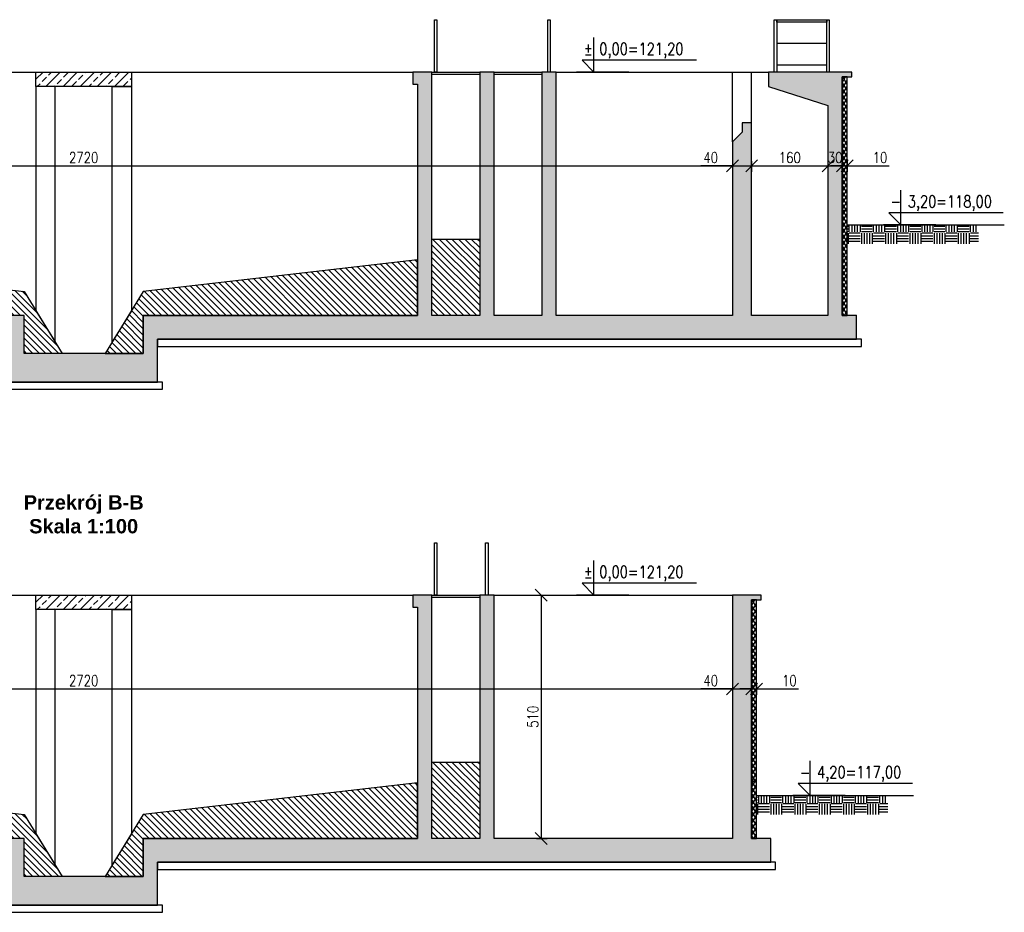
# Model space of a CAD drawing. Header units: millimetres. Extents: x -62780 to 1772512, y -757464 to -52755.
# Tile 58 of 65: x 1718384 to 1720448, y -515161 to -513289. Entities that reach past the tile are written whole.
import ezdxf

# ---------------------------------------------------------------- set-up
doc = ezdxf.new("R2010")
doc.units = ezdxf.units.MM
doc.linetypes.add('DASHED', pattern=[19.05, 12.7, -6.35])
for name, color, linetype in [('AAA Cienka linia', 11, 'Continuous'), ('AAA Folia', 4, 'DASHED'), ('AAA Izolacje', 107, 'Continuous'), ('AAA Kreskowanie', 30, 'Continuous'), ('AAA L-Opis', 3, 'Continuous'), ('AAA Opis', 2, 'Continuous'), ('AAA Wymiar', 1, 'Continuous'), ('AAA Ściana', 7, 'Continuous')]:
    doc.layers.add(name, color=color, linetype=linetype)
doc.styles.add('Arial B', font='arialbd.ttf')
doc.styles.get("Standard").update_dxf_attribs({"font": 'simplex.shx', "width": 0.8})
doc.dimstyles.new('1 do 100', dxfattribs={"dimscale": 10, "dimtxt": 2.25, "dimasz": 2.5, "dimexe": 1.25, "dimexo": 0.625, "dimtad": 1, "dimdec": 1, "dimrnd": 0.5, "dimtxsty": 'Standard', "dimblk": 'OBLIQUE', "dimcen": 2.5, "dimclrd": 256, "dimclre": 256, "dimclrt": 2, "dimadec": 0, "dimazin": 0, "dimtfac": 1, "dimtdec": 0, "dimtmove": 0, "dimatfit": 3, "dimldrblk": 'OBLIQUE', "dimfxl": 1, "dimfxlon": 1, "dimlwd": -1, "dimlwe": -1, "dimarcsym": 0})
pattern_1 = [(135, (0, -1869.673), (-6.73519209, -6.73519209), [])]
pattern_2 = [(45, (1094536.92, -281280.9), (-17.9605122, 17.9605122), []), (45, (1094554.88, -281280.9), (-17.9605122, 17.9605122), [12.7, -6.35])]
pattern_3 = [(60, (675546.541, -249703.703), (-5.499261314, 3.175), []), (120, (675546.541, -249703.703), (-5.499261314, -3.175), [])]
pattern_4 = [(60, (675736.541, -248606.822), (-5.499261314, 3.175), []), (120, (675736.541, -248606.822), (-5.499261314, -3.175), [])]
pattern_5 = [(135, (0, -772.792), (-6.73519209, -6.73519209), [])]
pattern_6 = [(45, (1094536.92, -280184.02), (-17.9605122, 17.9605122), []), (45, (1094554.88, -280184.02), (-17.9605122, 17.9605122), [12.7, -6.35])]

# ---------------------------------------------------------------- blocks, each defined once
blk = doc.blocks.new('_OBLIQUE')
at = {"color": 0, "linetype": 'ByBlock', "lineweight": -2}
blk.add_line((-0.5, -0.5), (0.5, 0.5), dxfattribs=at)
blk = doc.blocks.new('*D217')
at = {"layer": 'AAA Wymiar'}
for p, q in [((1717158.2, -514683), (1717158.2, -514705.5)), ((1719878.2, -514683), (1719878.2, -514705.5)), ((1717158.2, -514693), (1719878.2, -514693))]:
    blk.add_line(p, q, dxfattribs=at)
at = {"layer": 'Defpoints', "color": 0}
for p in [(1719878.2, -514496.3), (1717158.2, -514516.3), (1719878.2, -514693)]:
    blk.add_point(p, dxfattribs=at)
at = {"layer": 'AAA Wymiar', "xscale": 25, "yscale": 25, "zscale": 25, "rotation": 180}
blk.add_blockref('_OBLIQUE', (1717158.2, -514693), dxfattribs=at)
at = {"layer": 'AAA Wymiar', "xscale": 25, "yscale": 25, "zscale": 25}
blk.add_blockref('_OBLIQUE', (1719878.2, -514693), dxfattribs=at)
at = {"layer": 'AAA Wymiar', "color": 2, "insert": (1718518.2, -514675.5), "char_height": 22.5, "attachment_point": 5}
blk.add_mtext('2720', dxfattribs=at)
blk = doc.blocks.new('*D218')
at = {"layer": 'AAA Wymiar'}
for p, q in [((1719878.2, -514683), (1719878.2, -514705.5)), ((1719918.2, -514683), (1719918.2, -514705.5)), ((1719878.2, -514693), (1719811.5, -514693)), ((1719878.2, -514693), (1719918.2, -514693))]:
    blk.add_line(p, q, dxfattribs=at)
at = {"layer": 'Defpoints', "color": 0}
for p in [(1719878.2, -514496.3), (1719918.2, -514506.3), (1719918.2, -514693)]:
    blk.add_point(p, dxfattribs=at)
at = {"layer": 'AAA Wymiar', "xscale": 25, "yscale": 25, "zscale": 25, "rotation": 180}
blk.add_blockref('_OBLIQUE', (1719878.2, -514693), dxfattribs=at)
at = {"layer": 'AAA Wymiar', "xscale": 25, "yscale": 25, "zscale": 25}
blk.add_blockref('_OBLIQUE', (1719918.2, -514693), dxfattribs=at)
at = {"layer": 'AAA Wymiar', "color": 2, "insert": (1719832.4, -514675.5), "char_height": 22.5, "attachment_point": 5}
blk.add_mtext('40', dxfattribs=at)
blk = doc.blocks.new('*D219')
at = {"layer": 'AAA Wymiar'}
for p, q in [((1719918.2, -514683), (1719918.2, -514705.5)), ((1719928.2, -514683), (1719928.2, -514705.5)), ((1719918.2, -514693), (1719893.2, -514693)), ((1719918.2, -514693), (1719928.2, -514693)), ((1719928.2, -514693), (1720016.4, -514693))]:
    blk.add_line(p, q, dxfattribs=at)
at = {"layer": 'Defpoints', "color": 0}
for p in [(1719918.2, -514506.3), (1719928.2, -514506.3), (1719928.2, -514693)]:
    blk.add_point(p, dxfattribs=at)
at = {"layer": 'AAA Wymiar', "xscale": 25, "yscale": 25, "zscale": 25}
blk.add_blockref('_OBLIQUE', (1719918.2, -514693), dxfattribs=at)
at = {"layer": 'AAA Wymiar', "xscale": 25, "yscale": 25, "zscale": 25, "rotation": 180}
blk.add_blockref('_OBLIQUE', (1719928.2, -514693), dxfattribs=at)
at = {"layer": 'AAA Wymiar', "color": 2, "insert": (1719997.3, -514675.5), "char_height": 22.5, "attachment_point": 5}
blk.add_mtext('10', dxfattribs=at)
blk = doc.blocks.new('*D222')
at = {"layer": 'AAA Wymiar'}
for p, q in [((1717158.2, -513586.2), (1717158.2, -513608.7)), ((1719878.2, -513586.2), (1719878.2, -513608.7)), ((1717158.2, -513596.2), (1719878.2, -513596.2))]:
    blk.add_line(p, q, dxfattribs=at)
at = {"layer": 'Defpoints', "color": 0}
for p in [(1719878.2, -513399.5), (1717158.2, -513419.5), (1719878.2, -513596.2)]:
    blk.add_point(p, dxfattribs=at)
at = {"layer": 'AAA Wymiar', "xscale": 25, "yscale": 25, "zscale": 25, "rotation": 180}
blk.add_blockref('_OBLIQUE', (1717158.2, -513596.2), dxfattribs=at)
at = {"layer": 'AAA Wymiar', "xscale": 25, "yscale": 25, "zscale": 25}
blk.add_blockref('_OBLIQUE', (1719878.2, -513596.2), dxfattribs=at)
at = {"layer": 'AAA Wymiar', "color": 2, "insert": (1718518.2, -513578.7), "char_height": 22.5, "attachment_point": 5}
blk.add_mtext('2720', dxfattribs=at)
blk = doc.blocks.new('*D223')
at = {"layer": 'AAA Wymiar'}
for p, q in [((1719878.2, -513586.2), (1719878.2, -513608.7)), ((1719918.2, -513586.2), (1719918.2, -513608.7)), ((1719878.2, -513596.2), (1719811.5, -513596.2)), ((1719878.2, -513596.2), (1719918.2, -513596.2))]:
    blk.add_line(p, q, dxfattribs=at)
at = {"layer": 'Defpoints', "color": 0}
for p in [(1719878.2, -513399.5), (1719918.2, -513399.5), (1719918.2, -513596.2)]:
    blk.add_point(p, dxfattribs=at)
at = {"layer": 'AAA Wymiar', "xscale": 25, "yscale": 25, "zscale": 25, "rotation": 180}
blk.add_blockref('_OBLIQUE', (1719878.2, -513596.2), dxfattribs=at)
at = {"layer": 'AAA Wymiar', "xscale": 25, "yscale": 25, "zscale": 25}
blk.add_blockref('_OBLIQUE', (1719918.2, -513596.2), dxfattribs=at)
at = {"layer": 'AAA Wymiar', "color": 2, "insert": (1719832.4, -513578.7), "char_height": 22.5, "attachment_point": 5}
blk.add_mtext('40', dxfattribs=at)
blk = doc.blocks.new('*D224')
at = {"layer": 'AAA Wymiar'}
for p, q in [((1719918.2, -513586.2), (1719918.2, -513608.7)), ((1720078.2, -513586.2), (1720078.2, -513608.7)), ((1719918.2, -513596.2), (1720078.2, -513596.2))]:
    blk.add_line(p, q, dxfattribs=at)
at = {"layer": 'Defpoints', "color": 0}
for p in [(1719918.2, -513399.5), (1720078.2, -513399.5), (1720078.2, -513596.2)]:
    blk.add_point(p, dxfattribs=at)
at = {"layer": 'AAA Wymiar', "xscale": 25, "yscale": 25, "zscale": 25, "rotation": 180}
blk.add_blockref('_OBLIQUE', (1719918.2, -513596.2), dxfattribs=at)
at = {"layer": 'AAA Wymiar', "xscale": 25, "yscale": 25, "zscale": 25}
blk.add_blockref('_OBLIQUE', (1720078.2, -513596.2), dxfattribs=at)
at = {"layer": 'AAA Wymiar', "color": 2, "insert": (1719998.2, -513578.7), "char_height": 22.5, "attachment_point": 5}
blk.add_mtext('160', dxfattribs=at)
blk = doc.blocks.new('*D225')
at = {"layer": 'AAA Wymiar'}
for p, q in [((1720078.2, -513586.2), (1720078.2, -513608.7)), ((1720108.2, -513586.2), (1720108.2, -513608.7)), ((1720078.2, -513596.2), (1720108.2, -513596.2))]:
    blk.add_line(p, q, dxfattribs=at)
at = {"layer": 'Defpoints', "color": 0}
for p in [(1720078.2, -513399.5), (1720108.2, -513409.5), (1720108.2, -513596.2)]:
    blk.add_point(p, dxfattribs=at)
at = {"layer": 'AAA Wymiar', "xscale": 25, "yscale": 25, "zscale": 25, "rotation": 180}
blk.add_blockref('_OBLIQUE', (1720078.2, -513596.2), dxfattribs=at)
at = {"layer": 'AAA Wymiar', "xscale": 25, "yscale": 25, "zscale": 25}
blk.add_blockref('_OBLIQUE', (1720108.2, -513596.2), dxfattribs=at)
at = {"layer": 'AAA Wymiar', "color": 2, "insert": (1720093.2, -513578.7), "char_height": 22.5, "attachment_point": 5}
blk.add_mtext('30', dxfattribs=at)
blk = doc.blocks.new('*D234')
at = {"layer": 'AAA Wymiar'}
for p, q in [((1720108.2, -513586.2), (1720108.2, -513608.7)), ((1720118.2, -513586.2), (1720118.2, -513608.7)), ((1720108.2, -513596.2), (1720083.2, -513596.2)), ((1720108.2, -513596.2), (1720118.2, -513596.2)), ((1720118.2, -513596.2), (1720206.4, -513596.2))]:
    blk.add_line(p, q, dxfattribs=at)
at = {"layer": 'Defpoints', "color": 0}
for p in [(1720108.2, -513409.5), (1720118.2, -513409.5), (1720118.2, -513596.2)]:
    blk.add_point(p, dxfattribs=at)
at = {"layer": 'AAA Wymiar', "xscale": 25, "yscale": 25, "zscale": 25}
blk.add_blockref('_OBLIQUE', (1720108.2, -513596.2), dxfattribs=at)
at = {"layer": 'AAA Wymiar', "xscale": 25, "yscale": 25, "zscale": 25, "rotation": 180}
blk.add_blockref('_OBLIQUE', (1720118.2, -513596.2), dxfattribs=at)
at = {"layer": 'AAA Wymiar', "color": 2, "insert": (1720187.3, -513578.7), "char_height": 22.5, "attachment_point": 5}
blk.add_mtext('10', dxfattribs=at)
blk = doc.blocks.new('*D236')
at = {"layer": 'AAA Wymiar'}
for p, q in [((1719467.3, -514496.3), (1719489.8, -514496.3)), ((1719477.3, -514496.3), (1719477.3, -515006.3)), ((1719467.3, -515006.3), (1719489.8, -515006.3))]:
    blk.add_line(p, q, dxfattribs=at)
at = {"layer": 'Defpoints', "color": 0}
for p in [(1719378.2, -514496.3), (1719378.2, -515006.3), (1719477.3, -515006.3)]:
    blk.add_point(p, dxfattribs=at)
at = {"layer": 'AAA Wymiar', "xscale": 25, "yscale": 25, "zscale": 25}
for p, rotation in [((1719477.3, -514496.3), 90), ((1719477.3, -515006.3), 270)]:
    blk.add_blockref('_OBLIQUE', p, dxfattribs=dict(at, rotation=rotation))
at = {"layer": 'AAA Wymiar', "color": 2, "insert": (1719459.8, -514751.3), "char_height": 22.5, "attachment_point": 5, "rotation": 90}
blk.add_mtext('510', dxfattribs=at)

msp = doc.modelspace()

# ---------------------------------------------------------------- hatches: boundary and pattern name
at = {"layer": 'AAA Kreskowanie', "lineweight": -2}
h = msp.add_hatch(dxfattribs=at)
h.set_pattern_fill('ANSI33', color=256, scale=4, style=0)
h.set_pattern_definition(pattern_6)
h.paths.add_polyline_path([(1717083.1785, -513399.4554), (1717083.1785, -513419.4554), (1717118.1785, -513419.4554), (1717118.1785, -513909.4554), (1717078.1785, -513909.4554), (1717078.1785, -513959.4554), (1718363.1785, -513959.4554), (1718363.1785, -514049.4554), (1718673.1785, -514049.4554), (1718673.1785, -513959.4554), (1720138.1785, -513959.4554), (1720138.1785, -513909.4554), (1720108.1785, -513909.4554), (1720108.1785, -513409.4554), (1720128.1785, -513409.4554), (1720128.1785, -513399.4554), (1719953.1858, -513399.4554), (1719953.1858, -513429.4554), (1720078.1785, -513469.4554), (1720078.1785, -513909.4554), (1719918.1785, -513909.4554), (1719918.1785, -513505.4554), (1719898.1785, -513505.4554), (1719898.1785, -513525.4554), (1719878.1785, -513545.4554), (1719878.1785, -513909.4554), (1719508.2221, -513909.4554), (1719508.2221, -513399.4554), (1719478.2221, -513399.4554), (1719478.2221, -513909.4554), (1719378.2221, -513909.4554), (1719378.2221, -513399.4554), (1719348.1785, -513399.4554), (1719348.1785, -513909.4554), (1719248.1785, -513909.4554), (1719248.1785, -513399.4554), (1719208.1785, -513399.4554), (1719208.1785, -513424.4554), (1719218.1785, -513424.4554), (1719218.1785, -513909.4554), (1718643.1785, -513909.4554), (1718643.1785, -513989.4554), (1718393.1785, -513989.4554), (1718393.1785, -513909.4554), (1717818.1785, -513909.4554), (1717818.1785, -513424.4554), (1717828.1785, -513424.4554), (1717828.1785, -513399.4554), (1717788.1785, -513399.4554), (1717788.1785, -513909.4554), (1717688.1785, -513909.4554), (1717688.1785, -513399.4554), (1717658.1785, -513399.4554), (1717658.1785, -513909.4554), (1717158.1785, -513909.4554), (1717158.1785, -513399.4554)])
h = msp.add_hatch(dxfattribs=at)
h.set_pattern_fill('ANSI33', color=256, scale=4, style=0)
h.set_pattern_definition(pattern_6)
h.paths.add_polyline_path([(1718418.1785, -513399.4554), (1718618.1785, -513399.4554), (1718618.1785, -513429.4554), (1718418.1785, -513429.4554)])
at = {"layer": 'AAA Kreskowanie'}
h = msp.add_hatch(dxfattribs=at)
h.set_pattern_fill('DIAMONDS', color=256, scale=2, style=0)
h.set_pattern_definition(pattern_4)
h.paths.add_polyline_path([(1720108.1785, -513789.4554), (1720118.1785, -513789.4554), (1720118.1785, -513409.4554), (1720108.1785, -513409.4554)])
h = msp.add_hatch(dxfattribs=at)
h.set_pattern_fill('EARTH2', color=256, scale=2, style=0)
h.set_pattern_definition([(180, (1376127.933, -506523.506), (-50.8, -50.8), [22.86, -27.94]), (180, (1376127.933, -506546.366), (-50.8, -50.8), [22.86, -27.94]), (180, (1376127.933, -506540.78), (-50.8, -50.8), [23.368, -27.432]), (180, (1376127.933, -506535.19), (-50.8, -50.8), [23.368, -27.432]), (180, (1376127.933, -506529.6), (-50.8, -50.8), [23.368, -27.432]), (180, (1376153.333, -506504.2), (-50.8, -50.8), [22.86, -27.94]), (180, (1376153.333, -506509.79), (-50.8, -50.8), [22.86, -27.94]), (180, (1376153.333, -506515.38), (-50.8, -50.8), [22.86, -27.94]), (180, (1376153.333, -506520.966), (-50.8, -50.8), [22.86, -27.94]), (180, (1376153.333, -506498.106), (-50.8, -50.8), [22.86, -27.94]), (270, (1376104.565, -506498.106), (50.8, -50.8), [22.86, -27.94]), (270, (1376127.933, -506498.106), (50.8, -50.8), [22.86, -27.94]), (270, (1376121.837, -506498.106), (50.8, -50.8), [22.86, -27.94]), (270, (1376116.25, -506498.106), (50.8, -50.8), [22.86, -27.94]), (270, (1376110.66, -506498.106), (50.8, -50.8), [22.86, -27.94]), (270, (1376136.06, -506523.506), (50.8, -50.8), [23.368, -27.432]), (270, (1376141.65, -506523.506), (50.8, -50.8), [23.368, -27.432]), (270, (1376147.237, -506523.506), (50.8, -50.8), [23.368, -27.432]), (270, (1376153.333, -506523.506), (50.8, -50.8), [22.86, -27.94]), (270, (1376130.473, -506523.506), (50.8, -50.8), [22.86, -27.94])])
h.paths.add_polyline_path([(1720393.3236, -513759.4554), (1720393.3236, -513719.4554), (1720118.1785, -513719.4554), (1720118.1785, -513759.4554)])
at = {"layer": 'AAA Kreskowanie', "lineweight": -3}
h = msp.add_hatch(dxfattribs=at)
h.set_pattern_fill('ANSI31', color=256, scale=3, angle=90, style=0)
h.set_pattern_definition(pattern_5)
h.paths.add_polyline_path([(1719248.1785, -513909.4554), (1719348.1785, -513909.4554), (1719348.1785, -513749.4554), (1719248.1785, -513749.4554)])
h = msp.add_hatch(dxfattribs=at)
h.set_pattern_fill('ANSI31', color=256, scale=3, angle=90, style=0)
h.set_pattern_definition(pattern_5)
h.paths.add_polyline_path([(1717818.1785, -513792.9554), (1718393.1785, -513859.4554), (1718473.1785, -513989.4554), (1718393.1785, -513989.4554), (1718393.1785, -513909.4554), (1717818.1785, -513909.4554)])
h = msp.add_hatch(dxfattribs=at)
h.set_pattern_fill('ANSI31', color=256, scale=3, angle=90, style=0)
h.set_pattern_definition(pattern_5)
h.paths.add_polyline_path([(1719218.1785, -513792.9554), (1718643.1785, -513859.4554), (1718563.1785, -513989.4554), (1718643.1785, -513989.4554), (1718643.1785, -513909.4554), (1719218.1785, -513909.4554)])
at = {"layer": 'AAA Kreskowanie'}
h = msp.add_hatch(dxfattribs=at)
h.set_pattern_fill('DIAMONDS', color=256, scale=2, style=0)
h.set_pattern_definition(pattern_4)
h.paths.add_polyline_path([(1720118.1785, -513789.4554), (1720108.1785, -513789.4554), (1720108.1785, -513909.4554), (1720118.1785, -513909.4554)])
at = {"layer": 'AAA Kreskowanie', "lineweight": -2}
h = msp.add_hatch(dxfattribs=at)
h.set_pattern_fill('ANSI33', color=256, scale=4, style=0)
h.set_pattern_definition(pattern_2)
h.paths.add_polyline_path([(1717083.1785, -514496.3367), (1717083.1785, -514516.3367), (1717118.1785, -514516.3367), (1717118.1785, -515006.3367), (1717078.1785, -515006.3367), (1717078.1785, -515056.3367), (1718363.1785, -515056.3367), (1718363.1785, -515146.3367), (1718673.1785, -515146.3367), (1718673.1785, -515056.3367), (1719958.1785, -515056.3367), (1719958.1785, -515006.3367), (1719918.1785, -515006.3367), (1719918.1785, -514506.3367), (1719938.1785, -514506.3367), (1719938.1785, -514496.3367), (1719878.1785, -514496.3367), (1719878.1785, -515006.3367), (1719378.2221, -515006.3367), (1719378.2221, -514496.3367), (1719348.1785, -514496.3367), (1719348.1785, -515006.3367), (1719248.1785, -515006.3367), (1719248.1785, -514496.3367), (1719208.1785, -514496.3367), (1719208.1785, -514521.3367), (1719218.1785, -514521.3367), (1719218.1785, -515006.3367), (1718643.1785, -515006.3367), (1718643.1785, -515086.3367), (1718393.1785, -515086.3367), (1718393.1785, -515006.3367), (1717818.1785, -515006.3367), (1717818.1785, -514521.3367), (1717828.1785, -514521.3367), (1717828.1785, -514496.3367)])
h.paths.add_polyline_path([(1717158.1785, -514516.3367), (1717658.1785, -514516.3367), (1717658.1785, -515006.3367), (1717158.1785, -515006.3367)], flags=16)
h.paths.add_polyline_path([(1717788.1785, -514516.3367), (1717688.1785, -514516.3367), (1717688.1785, -515006.3367), (1717788.1785, -515006.3367)], flags=16)
h = msp.add_hatch(dxfattribs=at)
h.set_pattern_fill('ANSI33', color=256, scale=4, style=0)
h.set_pattern_definition(pattern_2)
h.paths.add_polyline_path([(1718418.1785, -514496.3367), (1718618.1785, -514496.3367), (1718618.1785, -514526.3367), (1718418.1785, -514526.3367)])
at = {"layer": 'AAA Kreskowanie'}
h = msp.add_hatch(dxfattribs=at)
h.set_pattern_fill('DIAMONDS', color=256, scale=2, style=0)
h.set_pattern_definition(pattern_3)
h.paths.add_polyline_path([(1719918.1785, -514886.3367), (1719928.1785, -514886.3367), (1719928.1785, -514506.3367), (1719918.1785, -514506.3367)])
at = {"layer": 'AAA Kreskowanie', "lineweight": -3}
h = msp.add_hatch(dxfattribs=at)
h.set_pattern_fill('ANSI31', color=256, scale=3, angle=90, style=0)
h.set_pattern_definition(pattern_1)
h.paths.add_polyline_path([(1719248.1785, -515006.3367), (1719348.1785, -515006.3367), (1719348.1785, -514846.3367), (1719248.1785, -514846.3367)])
h = msp.add_hatch(dxfattribs=at)
h.set_pattern_fill('ANSI31', color=256, scale=3, angle=90, style=0)
h.set_pattern_definition(pattern_1)
h.paths.add_polyline_path([(1717818.1785, -514889.8367), (1718393.1785, -514956.3367), (1718473.1785, -515086.3367), (1718393.1785, -515086.3367), (1718393.1785, -515006.3367), (1717818.1785, -515006.3367)])
h = msp.add_hatch(dxfattribs=at)
h.set_pattern_fill('ANSI31', color=256, scale=3, angle=90, style=0)
h.set_pattern_definition(pattern_1)
h.paths.add_polyline_path([(1719218.1785, -514889.8367), (1718643.1785, -514956.3367), (1718563.1785, -515086.3367), (1718643.1785, -515086.3367), (1718643.1785, -515006.3367), (1719218.1785, -515006.3367)])
at = {"layer": 'AAA Kreskowanie'}
h = msp.add_hatch(dxfattribs=at)
h.set_pattern_fill('DIAMONDS', color=256, scale=2, style=0)
h.set_pattern_definition(pattern_3)
h.paths.add_polyline_path([(1719928.1785, -514886.3367), (1719918.1785, -514886.3367), (1719918.1785, -515006.3367), (1719928.1785, -515006.3367)])
h = msp.add_hatch(dxfattribs=at)
h.set_pattern_fill('EARTH2', color=256, scale=2, style=0)
h.set_pattern_definition([(180, (1375937.933, -507720.387), (-50.8, -50.8), [22.86, -27.94]), (180, (1375937.933, -507743.247), (-50.8, -50.8), [22.86, -27.94]), (180, (1375937.933, -507737.66), (-50.8, -50.8), [23.368, -27.432]), (180, (1375937.933, -507732.07), (-50.8, -50.8), [23.368, -27.432]), (180, (1375937.933, -507726.483), (-50.8, -50.8), [23.368, -27.432]), (180, (1375963.333, -507701.083), (-50.8, -50.8), [22.86, -27.94]), (180, (1375963.333, -507706.67), (-50.8, -50.8), [22.86, -27.94]), (180, (1375963.333, -507712.26), (-50.8, -50.8), [22.86, -27.94]), (180, (1375963.333, -507717.847), (-50.8, -50.8), [22.86, -27.94]), (180, (1375963.333, -507694.987), (-50.8, -50.8), [22.86, -27.94]), (270, (1375914.565, -507694.987), (50.8, -50.8), [22.86, -27.94]), (270, (1375937.933, -507694.987), (50.8, -50.8), [22.86, -27.94]), (270, (1375931.837, -507694.987), (50.8, -50.8), [22.86, -27.94]), (270, (1375926.25, -507694.987), (50.8, -50.8), [22.86, -27.94]), (270, (1375920.66, -507694.987), (50.8, -50.8), [22.86, -27.94]), (270, (1375946.06, -507720.387), (50.8, -50.8), [23.368, -27.432]), (270, (1375951.65, -507720.387), (50.8, -50.8), [23.368, -27.432]), (270, (1375957.237, -507720.387), (50.8, -50.8), [23.368, -27.432]), (270, (1375963.333, -507720.387), (50.8, -50.8), [22.86, -27.94]), (270, (1375940.473, -507720.387), (50.8, -50.8), [22.86, -27.94])])
h.paths.add_polyline_path([(1720203.3236, -514956.3367), (1720203.3236, -514916.3367), (1719928.1785, -514916.3367), (1719928.1785, -514956.3367)])

# ---------------------------------------------------------------- linework, layer by layer
at = {"layer": 'AAA Cienka linia', "lineweight": -2}
for points in [[(1719258.1785, -513399.4554), (1719253.1785, -513399.4554), (1719253.1785, -513289.4554), (1719258.1785, -513289.4554)], [(1719495.7003, -513399.4554), (1719490.7003, -513399.4554), (1719490.7003, -513289.4554), (1719495.7003, -513289.4554)], [(1719970.6785, -513399.4554), (1719965.6785, -513399.4554), (1719965.6785, -513289.4554), (1719970.6785, -513289.4554)], [(1719970.6785, -513294.4554), (1719970.6785, -513289.4554), (1720075.6785, -513289.4554), (1720075.6785, -513294.4554)], [(1720080.6785, -513399.4554), (1720075.6785, -513399.4554), (1720075.6785, -513289.4554), (1720080.6785, -513289.4554)], [(1719248.1785, -513404.4554), (1719248.1785, -513399.4554), (1719348.1785, -513399.4554), (1719348.1785, -513404.4554)], [(1719378.2221, -513404.4554), (1719378.2221, -513399.4554), (1719478.2221, -513399.4554), (1719478.2221, -513404.4554)], [(1718458.1785, -513429.4554), (1718418.1785, -513429.4554), (1718418.1785, -513900.0804), (1718458.1785, -513965.0804)], [(1718578.1785, -513429.4554), (1718618.1785, -513429.4554), (1718618.1785, -513900.0804), (1718578.1785, -513965.0804)], [(1717818.1785, -513792.9554), (1718393.1785, -513859.4554), (1718473.1785, -513989.4554), (1718393.1785, -513989.4554), (1718393.1785, -513909.4554), (1717818.1785, -513909.4554)], [(1719218.1785, -513792.9554), (1718643.1785, -513859.4554), (1718563.1785, -513989.4554), (1718643.1785, -513989.4554), (1718643.1785, -513909.4554), (1719218.1785, -513909.4554)], [(1718673.1785, -513974.4554), (1720148.1785, -513974.4554), (1720148.1785, -513959.4554), (1718673.1785, -513959.4554)], [(1718353.1785, -514064.4554), (1718683.1785, -514064.4554), (1718683.1785, -514049.4554), (1718353.1785, -514049.4554)], [(1719258.1785, -514496.3367), (1719253.1785, -514496.3367), (1719253.1785, -514386.3367), (1719258.1785, -514386.3367)], [(1719365.6785, -514496.3367), (1719360.6785, -514496.3367), (1719360.6785, -514386.3367), (1719365.6785, -514386.3367)], [(1719248.1785, -514501.3367), (1719248.1785, -514496.3367), (1719348.1785, -514496.3367), (1719348.1785, -514501.3367)], [(1718458.1785, -514526.3367), (1718418.1785, -514526.3367), (1718418.1785, -514996.9617), (1718458.1785, -515061.9617)], [(1718578.1785, -514526.3367), (1718618.1785, -514526.3367), (1718618.1785, -514996.9617), (1718578.1785, -515061.9617)], [(1717818.1785, -514889.8367), (1718393.1785, -514956.3367), (1718473.1785, -515086.3367), (1718393.1785, -515086.3367), (1718393.1785, -515006.3367), (1717818.1785, -515006.3367)], [(1719218.1785, -514889.8367), (1718643.1785, -514956.3367), (1718563.1785, -515086.3367), (1718643.1785, -515086.3367), (1718643.1785, -515006.3367), (1719218.1785, -515006.3367)], [(1718673.1785, -515071.3367), (1719968.1785, -515071.3367), (1719968.1785, -515056.3367), (1718673.1785, -515056.3367)], [(1718353.1785, -515161.3367), (1718683.1785, -515161.3367), (1718683.1785, -515146.3367), (1718353.1785, -515146.3367)]]:
    msp.add_lwpolyline(points, close=True, dxfattribs=at)
for points in [[(1720075.6785, -513339.4554), (1719970.6785, -513339.4554)], [(1719970.6785, -513384.4554), (1720075.6785, -513384.4554)], [(1717828.1785, -513399.4554), (1719208.1785, -513399.4554)], [(1719508.2221, -513399.4554), (1719953.1858, -513399.4554)], [(1719878.1785, -513545.4554), (1719878.1785, -513399.4554)], [(1719918.1785, -513505.4554), (1719918.1785, -513399.4554)], [(1719248.1785, -513749.4554), (1719348.1785, -513749.4554)], [(1717828.1785, -514496.3367), (1719208.1785, -514496.3367)], [(1719378.2221, -514496.3367), (1719878.1785, -514496.3367)], [(1719248.1785, -514846.3367), (1719348.1785, -514846.3367)]]:
    msp.add_lwpolyline(points, dxfattribs=at)
at = {"layer": 'AAA Cienka linia'}
for points in [[(1720118.1785, -513719.4554), (1720447.7213, -513719.4554)], [(1719928.1785, -514916.3367), (1720257.7213, -514916.3367)]]:
    msp.add_lwpolyline(points, dxfattribs=at)
at = {"layer": 'AAA Folia', "const_width": 1}
for points in [[(1720108.1785, -513689.4554), (1720108.1785, -513909.4554), (1720138.1785, -513909.4554), (1720138.1785, -513959.4554)], [(1718673.1785, -513959.4554), (1720148.1785, -513959.4554)], [(1718673.1785, -513959.4554), (1718673.1785, -514049.4554)], [(1718353.1785, -514049.4554), (1718683.1785, -514049.4554)], [(1719918.1785, -514886.3367), (1719918.1785, -515006.3367), (1719958.1785, -515006.3367), (1719958.1785, -515056.3367)], [(1718673.1785, -515056.3367), (1719968.1785, -515056.3367)], [(1718673.1785, -515056.3367), (1718673.1785, -515146.3367)], [(1718353.1785, -515146.3367), (1718683.1785, -515146.3367)]]:
    msp.add_lwpolyline(points, dxfattribs=at)
at = {"layer": 'AAA Izolacje', "lineweight": -3}
for points in [[(1720108.1785, -513689.4554), (1720118.1785, -513689.4554), (1720118.1785, -513409.4554), (1720108.1785, -513409.4554)], [(1720118.1785, -513689.4554), (1720108.1785, -513689.4554), (1720108.1785, -513909.4554), (1720118.1785, -513909.4554)], [(1719918.1785, -514886.3367), (1719928.1785, -514886.3367), (1719928.1785, -514506.3367), (1719918.1785, -514506.3367)], [(1719928.1785, -514886.3367), (1719918.1785, -514886.3367), (1719918.1785, -515006.3367), (1719928.1785, -515006.3367)]]:
    msp.add_lwpolyline(points, close=True, dxfattribs=at)
at = {"layer": 'AAA L-Opis'}
for p, q in [((1719661.002, -513399.4554), (1719551.4291, -513399.4554)), ((1720304.0406, -513719.4554), (1720194.4676, -513719.4554)), ((1719661.002, -514496.3367), (1719551.4291, -514496.3367)), ((1720114.0406, -514916.3367), (1720004.4676, -514916.3367))]:
    msp.add_line(p, q, dxfattribs=at)
for points in [[(1719802.5727, -513374.4554), (1719562.7446, -513374.4554), (1719587.7446, -513399.4554), (1719587.7446, -513326.7505)], [(1720445.6113, -513694.4554), (1720205.7831, -513694.4554), (1720230.7831, -513719.4554), (1720230.7831, -513646.7505)], [(1719802.5727, -514471.3367), (1719562.7446, -514471.3367), (1719587.7446, -514496.3367), (1719587.7446, -514423.6318)], [(1720255.6113, -514891.3367), (1720015.7831, -514891.3367), (1720040.7831, -514916.3367), (1720040.7831, -514843.6318)]]:
    msp.add_lwpolyline(points, dxfattribs=at)
at = {"layer": 'AAA Ściana', "lineweight": -2}
for points in [[(1718363.1785, -514049.4554), (1718673.1785, -514049.4554), (1718673.1785, -513959.4554), (1720138.1785, -513959.4554), (1720138.1785, -513909.4554), (1720108.1785, -513909.4554), (1720108.1785, -513409.4554), (1720128.1785, -513409.4554), (1720128.1785, -513399.4554), (1719953.1858, -513399.4554), (1719953.1858, -513429.4554), (1720078.1785, -513469.4554), (1720078.1785, -513909.4554), (1719918.1785, -513909.4554), (1719918.1785, -513505.4554), (1719898.1785, -513505.4554), (1719898.1785, -513525.4554), (1719878.1785, -513545.4554), (1719878.1785, -513909.4554), (1719508.2221, -513909.4554), (1719508.2221, -513399.4554), (1719478.2221, -513399.4554), (1719478.2221, -513909.4554), (1719378.2221, -513909.4554), (1719378.2221, -513399.4554), (1719348.1785, -513399.4554), (1719348.1785, -513909.4554), (1719248.1785, -513909.4554), (1719248.1785, -513399.4554), (1719208.1785, -513399.4554), (1719208.1785, -513424.4554), (1719218.1785, -513424.4554), (1719218.1785, -513909.4554), (1718643.1785, -513909.4554), (1718643.1785, -513989.4554), (1718393.1785, -513989.4554), (1718393.1785, -513909.4554), (1717818.1785, -513909.4554)], [(1718363.1785, -515146.3367), (1718673.1785, -515146.3367), (1718673.1785, -515056.3367), (1719958.1785, -515056.3367), (1719958.1785, -515006.3367), (1719918.1785, -515006.3367), (1719918.1785, -514506.3367), (1719938.1785, -514506.3367), (1719938.1785, -514496.3367), (1719878.1785, -514496.3367), (1719878.1785, -515006.3367), (1719378.2221, -515006.3367), (1719378.2221, -514496.3367), (1719348.1785, -514496.3367), (1719348.1785, -515006.3367), (1719248.1785, -515006.3367), (1719248.1785, -514496.3367), (1719208.1785, -514496.3367), (1719208.1785, -514521.3367), (1719218.1785, -514521.3367), (1719218.1785, -515006.3367), (1718643.1785, -515006.3367), (1718643.1785, -515086.3367), (1718393.1785, -515086.3367), (1718393.1785, -515006.3367), (1717818.1785, -515006.3367)]]:
    msp.add_lwpolyline(points, dxfattribs=at)
for points in [[(1718418.1785, -513399.4554), (1718618.1785, -513399.4554), (1718618.1785, -513429.4554), (1718418.1785, -513429.4554)], [(1718418.1785, -514496.3367), (1718618.1785, -514496.3367), (1718618.1785, -514526.3367), (1718418.1785, -514526.3367)]]:
    msp.add_lwpolyline(points, close=True, dxfattribs=at)

# ---------------------------------------------------------------- texts
at = {"layer": 'AAA Opis', "char_height": 25, "width": 238.276727, "attachment_point": 1}
for s, insert in [('%%P 0,00=121,20', (1719566.2217, -513338.0847)), ('- 3,20=118,00', (1720209.2602, -513658.0847)), ('%%P 0,00=121,20', (1719566.2217, -514434.9659)), ('- 4,20=117,00', (1720019.2602, -514854.9659))]:
    msp.add_mtext(s, dxfattribs=dict(at, insert=insert))
at = {"layer": 'AAA Opis', "insert": (1718518.1789, -514326.8492), "char_height": 30, "width": 775.203994, "attachment_point": 5, "style": 'Arial B'}
msp.add_mtext('Przekrój B-B\\PSkala 1:100', dxfattribs=at)

# ---------------------------------------------------------------- dimensions: what is measured, and where the dimension line sits
at = {"layer": 'AAA Wymiar'}
for base, p1, p2, picture, middle in [((1719878.1785, -513596.1627), (1717158.1785, -513419.4554), (1719878.1785, -513399.4554), '*D222', (1718518.1785, -513578.6627)), ((1720078.1785, -513596.1627), (1719918.1785, -513399.4554), (1720078.1785, -513399.4554), '*D224', (1719998.1785, -513578.6627)), ((1720118.1785, -513596.1627), (1720108.1785, -513409.4554), (1720118.1785, -513409.4554), '*D234', (1720187.2857, -513578.6627)), ((1719878.1785, -514693.044), (1717158.1785, -514516.3367), (1719878.1785, -514496.3367), '*D217', (1718518.1785, -514675.544)), ((1719928.1785, -514693.044), (1719918.1785, -514506.3367), (1719928.1785, -514506.3367), '*D219', (1719997.2857, -514675.544))]:
    dim = msp.add_linear_dim(base=base, p1=p1, p2=p2, dimstyle='1 do 100', override={"dimblk": 'OBLIQUE'}, dxfattribs=at)
    dim.commit()
    dim.dimension.update_dxf_attribs({"geometry": picture, "text_midpoint": middle})
for base, p1, p2, picture, middle in [((1719918.1785, -513596.1627), (1719878.1785, -513399.4554), (1719918.1785, -513399.4554), '*D223', (1719832.3571, -513596.1627)), ((1720108.1785, -513596.1627), (1720078.1785, -513399.4554), (1720108.1785, -513409.4554), '*D225', (1720093.1785, -513596.1627)), ((1719918.1785, -514693.044), (1719878.1785, -514496.3367), (1719918.1785, -514506.3367), '*D218', (1719832.3571, -514693.044))]:
    dim = msp.add_linear_dim(base=base, p1=p1, p2=p2, dimstyle='1 do 100', override={"dimblk": 'OBLIQUE'}, dxfattribs=at)
    dim.commit()
    dim.dimension.update_dxf_attribs({"geometry": picture, "text_midpoint": middle, "dimtype": 160})
dim = msp.add_linear_dim(base=(1719477.3006, -515006.3367), p1=(1719378.2221, -514496.3367), p2=(1719378.2221, -515006.3367), angle=90, dimstyle='1 do 100', override={"dimblk": 'OBLIQUE'}, dxfattribs=at)
dim.commit()
dim.dimension.update_dxf_attribs({"geometry": '*D236', "text_midpoint": (1719459.8006, -514751.3367)})

doc.saveas('drawing.dxf')
